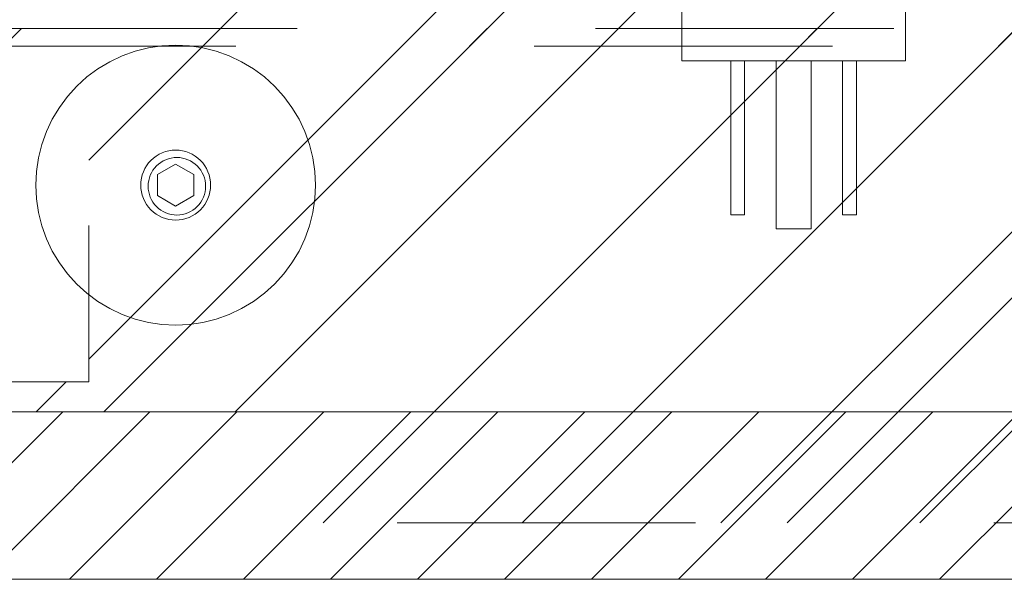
# Model space of a CAD drawing. Header units: inches. Extents: x -416 to -272, y -73 to 47.
# Tile 181 of 206: x -311.19 to -306.79, y -13.47 to -10.97. Entities that reach past the tile are written whole.
import ezdxf

# ---------------------------------------------------------------- set-up
doc = ezdxf.new("R2010")
doc.units = ezdxf.units.IN
doc.header["$LTSCALE"] = 32
doc.header["$MEASUREMENT"] = 0
doc.linetypes.add('Dash Style-1', pattern=[0.083328, 0.041656, -0.041672])
for name, color, linetype, lineweight in [('Black', 7, 'Continuous', 18), ('DashLine', 7, 'Continuous', 13), ('DashLineFill', 7, 'Dash Style-1', 13), ('Drawing', 7, 'Continuous', 18), ('Metal-Black', 7, 'Continuous', 18), ('Metal-CoatHook', 7, 'Continuous', 18), ('None', 7, 'Continuous', 18), ('SolidLine', 7, 'Continuous', 15)]:
    doc.layers.add(name, color=color, linetype=linetype, lineweight=lineweight)
doc.layers.add('Electrical', color=1, linetype='Dash Style-1', lineweight=15, true_color=0xff0000)
pattern_1 = [(45, (0, 0), (-1.61302, 1.935715), []), (45, (-1.0608, 1.0608), (-0.472346, 0.4167613), [])]

# ---------------------------------------------------------------- blocks, each defined once
blk = doc.blocks.new('Group-26')
at = {"layer": 'DashLineFill', "linetype": 'Continuous', "lineweight": 13}
h = blk.add_hatch(dxfattribs=at)
h.set_pattern_fill('Steel', color=253, style=0, pattern_type=2)
h.set_pattern_definition(pattern_1)
h.paths.add_polyline_path([(-0.0472, 0.1575), (69.7717, 0.1575), (69.7717, 0.0787), (-0.0472, 0.0787)])
at = {"layer": 'DashLineFill', "flags": 128}
blk.add_lwpolyline([(-0.0472, 0.1575), (69.7717, 0.1575), (69.7717, 0.0787), (-0.0472, 0.0787)], close=True, dxfattribs=at)
blk = doc.blocks.new('Group-27')
at = {"layer": 'None'}
blk.add_blockref('Group-26', (0, 0), dxfattribs=at)
blk = doc.blocks.new('SL Desktop Screen (2D)-3')
at = {"layer": 'None'}
blk.add_blockref('Group-27', (0, 0), dxfattribs=at)
at = {"layer": 'Drawing', "color": 0, "flags": 1}
for tag in ['Tag', 'Catalog', 'Option1', 'Option2', 'Option3', 'Option4', 'Option5', 'Option6', 'Option7', 'Option8', 'Option9', 'Option10', 'Option11', 'Option12', 'Custom', 'FinishGroup', 'Discount', 'Item2', 'Item3', 'Item6', 'Item8', 'Item9', 'Item10', 'Item12', 'Item13', 'Item16', 'Item18', 'Item19', 'Item20', 'Item21', 'Item22', 'Item23', 'Item24', 'Item25', 'Item1', 'Item4', 'Item5', 'Item7', 'Item11', 'Item14', 'Item15', 'Item17']:
    blk.add_attdef(tag, (16.6326, 3.8869), '', height=0.00709, dxfattribs=at)
blk = doc.blocks.new('Dean-PPUG-BK (2D)')
at = {"layer": 'Black'}
for p, q in [((-0.5, 2.9793), (-0.5, 2.4793)), ((-0.5, 2.9793), (0.5, 2.9793)), ((0.5, 2.9793), (0.5, 2.4793))]:
    blk.add_line(p, q, dxfattribs=at)
at = {"layer": 'Metal-CoatHook'}
for p, q in [((-0.0781, 3.7293), (-0.0781, 2.9793)), ((0.0781, 3.7293), (-0.0781, 3.7293)), ((0.0781, 3.7293), (0.0781, 2.9793)), ((-0.2813, 3.6668), (-0.2813, 2.9793)), ((-0.2188, 3.6668), (-0.2813, 3.6668)), ((-0.2188, 3.6668), (-0.2188, 2.9793)), ((0.2187, 3.6668), (0.2187, 2.9793)), ((0.2812, 3.6668), (0.2187, 3.6668)), ((0.2812, 3.6668), (0.2812, 2.9793))]:
    blk.add_line(p, q, dxfattribs=at)
blk = doc.blocks.new('Group-104')
at = {"layer": 'SolidLine', "color": 7}
blk.add_blockref('Dean-PPUG-BK (2D)', (36.0039, -5.315), dxfattribs=at)
blk = doc.blocks.new('1BP8DW-Leveler (2D)')
at = {"layer": 'DashLine', "flags": 128}
for points in [[(0.625, 0), (0.622, -0.0613), (0.613, -0.1219), (0.5981, -0.1814), (0.5774, -0.2392), (0.5512, -0.2946), (0.5197, -0.3472), (0.4831, -0.3965), (0.4419, -0.4419), (0.3965, -0.4831), (0.3472, -0.5197), (0.2946, -0.5512), (0.2392, -0.5774), (0.1814, -0.5981), (0.1219, -0.613), (0.0613, -0.622), (0, -0.625), (-0.0613, -0.622), (-0.1219, -0.613), (-0.1814, -0.5981), (-0.2392, -0.5774), (-0.2946, -0.5512), (-0.3472, -0.5197), (-0.3965, -0.4831), (-0.4419, -0.4419), (-0.4831, -0.3965), (-0.5197, -0.3472), (-0.5512, -0.2946), (-0.5774, -0.2392), (-0.5981, -0.1814), (-0.613, -0.1219), (-0.622, -0.0613), (-0.625, 0), (-0.622, 0.0613), (-0.613, 0.1219), (-0.5981, 0.1814), (-0.5774, 0.2392), (-0.5512, 0.2946), (-0.5197, 0.3472), (-0.4831, 0.3965), (-0.4419, 0.4419), (-0.3965, 0.4831), (-0.3472, 0.5197), (-0.2946, 0.5512), (-0.2392, 0.5774), (-0.1814, 0.5981), (-0.1219, 0.613), (-0.0613, 0.622), (0, 0.625), (0.0613, 0.622), (0.1219, 0.613), (0.1814, 0.5981), (0.2392, 0.5774), (0.2946, 0.5512), (0.3472, 0.5197), (0.3965, 0.4831), (0.4419, 0.4419), (0.4831, 0.3965), (0.5197, 0.3472), (0.5512, 0.2946), (0.5774, 0.2392), (0.5981, 0.1814), (0.613, 0.1219), (0.622, 0.0613)], [(0, 0.1562), (0.0153, 0.1555), (0.0305, 0.1532), (0.0454, 0.1495), (0.0598, 0.1444), (0.0737, 0.1378), (0.0868, 0.1299), (0.0991, 0.1208), (0.1105, 0.1105), (0.1208, 0.0991), (0.1299, 0.0868), (0.1378, 0.0737), (0.1444, 0.0598), (0.1495, 0.0454), (0.1532, 0.0305), (0.1555, 0.0153), (0.1562, 0), (0.1555, -0.0153), (0.1532, -0.0305), (0.1495, -0.0454), (0.1444, -0.0598), (0.1378, -0.0737), (0.1299, -0.0868), (0.1208, -0.0991), (0.1105, -0.1105), (0.0991, -0.1208), (0.0868, -0.1299), (0.0737, -0.1378), (0.0598, -0.1444), (0.0454, -0.1495), (0.0305, -0.1532), (0.0153, -0.1555), (0, -0.1562), (-0.0153, -0.1555), (-0.0305, -0.1532), (-0.0454, -0.1495), (-0.0598, -0.1444), (-0.0737, -0.1378), (-0.0868, -0.1299), (-0.0991, -0.1208), (-0.1105, -0.1105), (-0.1208, -0.0991), (-0.1299, -0.0868), (-0.1378, -0.0737), (-0.1444, -0.0598), (-0.1495, -0.0454), (-0.1532, -0.0305), (-0.1555, -0.0153), (-0.1562, 0), (-0.1555, 0.0153), (-0.1532, 0.0305), (-0.1495, 0.0454), (-0.1444, 0.0598), (-0.1378, 0.0737), (-0.1299, 0.0868), (-0.1208, 0.0991), (-0.1105, 0.1105), (-0.0991, 0.1208), (-0.0868, 0.1299), (-0.0737, 0.1378), (-0.0598, 0.1444), (-0.0454, 0.1495), (-0.0305, 0.1532), (-0.0153, 0.1555)], [(0, 0.0937), (-0.0812, 0.0469), (-0.0812, -0.0469), (0, -0.0938), (0.0812, -0.0469), (0.0812, 0.0469)]]:
    blk.add_lwpolyline(points, close=True, dxfattribs=at)
blk = doc.blocks.new('1BRPX9-Util_Bkt_Lg-N (2D)')
at = {"layer": 'DashLineFill', "linetype": 'Continuous', "lineweight": 13}
h = blk.add_hatch(dxfattribs=at)
h.set_pattern_fill('Steel', color=253, style=0, pattern_type=2)
h.set_pattern_definition(pattern_1)
edge = h.paths.add_edge_path()
edge.add_line((-4.4685, 7.5394), (-2.4213, 7.5394))
edge.add_line((-2.4213, 7.5394), (-2.4213, 7.9173))
edge.add_arc((-2.3031, 7.9173), 0.1181, 90, 180, ccw=False)
edge.add_line((-2.3031, 8.0354), (2.3031, 8.0354))
edge.add_arc((2.3031, 7.9173), 0.1181, 0, 90, ccw=False)
edge.add_line((2.4213, 7.9173), (2.4213, 7.5394))
edge.add_line((2.4213, 7.5394), (4.4685, 7.5394))
edge.add_line((4.4685, 7.5394), (4.4685, 7.4055))
edge.add_line((4.4685, 7.4055), (3.1299, 7.4055))
edge.add_line((3.1299, 7.4055), (3.1299, -2.0118))
edge.add_line((3.1299, -2.0118), (4.4685, -2.0118))
edge.add_line((4.4685, -2.0118), (4.4685, -2.1457))
edge.add_line((4.4685, -2.1457), (2.4213, -2.1457))
edge.add_line((2.4213, -2.1457), (2.4213, -2.5236))
edge.add_arc((2.3031, -2.5236), 0.1181, 270, 360, ccw=False)
edge.add_line((2.3031, -2.6417), (-2.3031, -2.6417))
edge.add_arc((-2.3031, -2.5236), 0.1181, 180, 270, ccw=False)
edge.add_line((-2.4213, -2.5236), (-2.4213, -2.1457))
edge.add_line((-2.4213, -2.1457), (-4.4685, -2.1457))
edge.add_line((-4.4685, -2.1457), (-4.4685, -2.0118))
edge.add_line((-4.4685, -2.0118), (-3.1299, -2.0118))
edge.add_line((-3.1299, -2.0118), (-3.1299, 7.4055))
edge.add_line((-3.1299, 7.4055), (-4.4685, 7.4055))
edge.add_line((-4.4685, 7.4055), (-4.4685, 7.5394))
at = {"layer": 'DashLineFill', "flags": 128}
blk.add_lwpolyline([(-4.4685, 7.5394), (-2.4213, 7.5394), (-2.4213, 7.9173, -0.414214), (-2.3031, 8.0354), (2.3031, 8.0354, -0.414214), (2.4213, 7.9173), (2.4213, 7.5394), (4.4685, 7.5394), (4.4685, 7.4055), (3.1299, 7.4055), (3.1299, -2.0118), (4.4685, -2.0118), (4.4685, -2.1457), (2.4213, -2.1457), (2.4213, -2.5236, -0.414214), (2.3031, -2.6417), (-2.3031, -2.6417, -0.414214), (-2.4213, -2.5236), (-2.4213, -2.1457), (-4.4685, -2.1457), (-4.4685, -2.0118), (-3.1299, -2.0118), (-3.1299, 7.4055), (-4.4685, 7.4055)], format="xyb", close=True, dxfattribs=at)
at = {"layer": 'SolidLine', "flags": 128}
blk.add_lwpolyline([(2.7362, 6.403), (2.7236, 6.4036), (2.7112, 6.4055), (2.6989, 6.4085), (2.687, 6.4128), (2.6756, 6.4182), (2.6648, 6.4247), (2.6547, 6.4322), (2.6454, 6.4406), (2.6369, 6.45), (2.6294, 6.4601), (2.6229, 6.4709), (2.6175, 6.4823), (2.6133, 6.4942), (2.6102, 6.5064), (2.6083, 6.5189), (2.6077, 6.5315), (2.6083, 6.5441), (2.6102, 6.5566), (2.6133, 6.5688), (2.6175, 6.5807), (2.6229, 6.5921), (2.6294, 6.6029), (2.6369, 6.613), (2.6454, 6.6224), (2.6547, 6.6308), (2.6648, 6.6383), (2.6756, 6.6448), (2.687, 6.6502), (2.6989, 6.6545), (2.7112, 6.6575), (2.7236, 6.6594), (2.7362, 6.66), (2.7488, 6.6594), (2.7613, 6.6575), (2.7735, 6.6545), (2.7854, 6.6502), (2.7968, 6.6448), (2.8076, 6.6383), (2.8177, 6.6308), (2.8271, 6.6224), (2.8356, 6.613), (2.8431, 6.6029), (2.8495, 6.5921), (2.8549, 6.5807), (2.8592, 6.5688), (2.8623, 6.5566), (2.8641, 6.5441), (2.8647, 6.5315), (2.8641, 6.5189), (2.8623, 6.5064), (2.8592, 6.4942), (2.8549, 6.4823), (2.8495, 6.4709), (2.8431, 6.4601), (2.8356, 6.45), (2.8271, 6.4406), (2.8177, 6.4322), (2.8076, 6.4247), (2.7968, 6.4182), (2.7854, 6.4128), (2.7735, 6.4085), (2.7613, 6.4055), (2.7488, 6.4036)], close=True, dxfattribs=at)
at = {"layer": 'Metal-Black', "color": 7}
blk.add_blockref('1BP8DW-Leveler (2D)', (2.7417, 6.5264), dxfattribs=at)
blk = doc.blocks.new('Group-105')
at = {"layer": 'Electrical', "linetype": 'Continuous', "lineweight": 5, "true_color": 0xdd0000}
h = blk.add_hatch(dxfattribs=at)
h.set_pattern_fill('ElectricalHatch', color=12, style=0, pattern_type=2)
h.set_pattern_definition([(45, (0, 0), (-0.3333333, -0.7222222), [])])
h.paths.add_polyline_path([(21.998, -0.0197), (50.0492, -0.0197), (50.0492, -0.7677), (21.998, -0.7677)])
at = {"layer": 'Electrical', "flags": 128}
blk.add_lwpolyline([(21.998, -0.0197), (50.0492, -0.0197), (50.0492, -0.7677), (21.998, -0.7677)], close=True, dxfattribs=at)
at = {"layer": 'SolidLine', "flags": 128}
for points in [[(0.7874, -0.0197), (71.2598, -0.0197), (71.2598, -0.7677), (0.7874, -0.7677)], [(0.7874, -0.7677), (71.2598, -0.7677), (71.2598, -11.2008), (0.7874, -11.2008)]]:
    blk.add_lwpolyline(points, close=True, dxfattribs=at)
at = {"layer": 'DashLine', "color": 7}
blk.add_blockref('1BRPX9-Util_Bkt_Lg-N (2D)', (36.0236, -8.3071), dxfattribs=at)
blk = doc.blocks.new('Group-107')
at = {"layer": 'None'}
for name in ['Group-105', 'Group-104']:
    blk.add_blockref(name, (0, 0), dxfattribs=at)
blk = doc.blocks.new('SL Credenza Desk (2D)-3')
at = {"layer": 'None'}
blk.add_blockref('Group-107', (0, 0), dxfattribs=at)
at = {"layer": 'Drawing', "color": 0, "flags": 1}
for tag in ['Tag', 'Catalog', 'Option1', 'Option2', 'Option3', 'Option4', 'Option5', 'Option6', 'Option7', 'Option8', 'Option9', 'Option10', 'Option11', 'Option12', 'Custom', 'FinishGroup', 'Discount', 'Item2', 'Item3', 'Item6', 'Item9', 'Item10', 'Item12', 'Item13', 'Item16', 'Item19', 'Item20', 'Item21', 'Item22', 'Item23', 'Item24', 'Item25', 'Item8', 'Item18', 'Item1', 'Item4', 'Item5', 'Item7', 'Item11', 'Item14', 'Item15', 'Item17']:
    blk.add_attdef(tag, (15.7192, 1.4853), '', height=0.00709, dxfattribs=at)
blk = doc.blocks.new('Group-108')
at = {"layer": 'Drawing', "rotation": 180}
blk.add_blockref('SL Credenza Desk (2D)-3', (87.727, 1.4853), dxfattribs=at)
at = {"layer": 'Drawing', "color": 0, "flags": 1}
for tag in ['Tag', 'Catalog', 'Option1', 'Option2', 'Option3', 'Option4', 'Option5', 'Option6', 'Option7', 'Option8', 'Option9', 'Option10', 'Option11', 'Option12', 'Custom', 'FinishGroup', 'Discount', 'Item2', 'Item3', 'Item6', 'Item9', 'Item10', 'Item12', 'Item13', 'Item16', 'Item19', 'Item20', 'Item21', 'Item22', 'Item23', 'Item24', 'Item25', 'Item8', 'Item18', 'Item1', 'Item4', 'Item5', 'Item7', 'Item11', 'Item14', 'Item15', 'Item17']:
    blk.add_attdef(tag, (15.7192, 1.4853), '', height=0.00709, dxfattribs=at)

msp = doc.modelspace()

# ---------------------------------------------------------------- block references
at = {"layer": 'Drawing', "rotation": 180}
msp.add_blockref('SL Desktop Screen (2D)-3', (-272.9449, -10.9331), dxfattribs=at)

# ---------------------------------------------------------------- next in the draw order: block references
at = {"layer": 'Drawing', "color": 7}
msp.add_blockref('Group-108', (-359.4593, -14.9775), dxfattribs=at)

doc.saveas('drawing.dxf')
